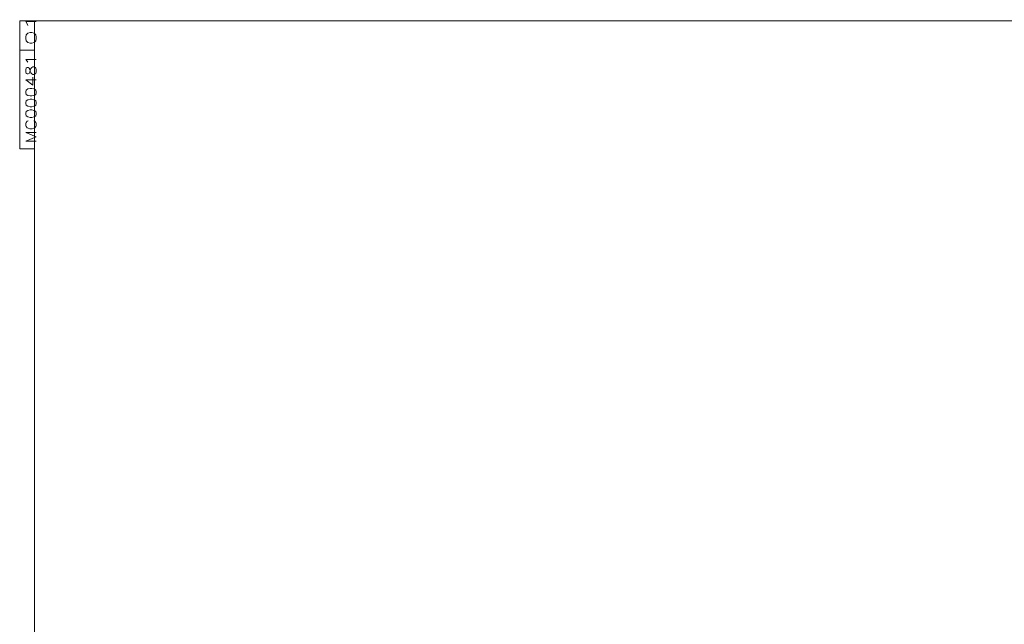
# Model space of a CAD drawing. Header units: millimetres. Extents: x 0 to 837, y 0 to 589.
# Tile 26 of 166: x 10 to 341, y 386 to 589. Entities that reach past the tile are written whole.
import ezdxf

# ---------------------------------------------------------------- set-up
doc = ezdxf.new("R2010")
doc.units = ezdxf.units.MM
doc.layers.add('256', color=7, linetype='Continuous', true_color=0xffffff)
doc.styles.add('blockfont', font='simplex.shx')

msp = doc.modelspace()

# ---------------------------------------------------------------- linework, layer by layer
at = {"layer": '256', "color": 172, "linetype": 'Continuous', "lineweight": 18}
for p, q in [((15, 589), (10, 589)), ((10, 545.947), (10, 589)), ((15, 579.175), (10, 579.175)), ((15, 545.947), (10, 545.947))]:
    msp.add_line(p, q, dxfattribs=at)
at = {"layer": '256', "color": 3, "linetype": 'Continuous', "lineweight": 18}
for p, q in [((15, 5), (15, 589)), ((15, 589), (836, 589))]:
    msp.add_line(p, q, dxfattribs=at)

# ---------------------------------------------------------------- texts
at = {"layer": '256', "color": 87, "linetype": 'Continuous', "lineweight": 13, "char_height": 3.5, "attachment_point": 7, "rotation": 90, "line_spacing_factor": 0.903614, "style": 'blockfont'}
for s, insert in [('\\W1.7456;01', (15.555, 580.661)), ('\\W1.2053;MC000481', (15.555, 547.811))]:
    msp.add_mtext(s, dxfattribs=dict(at, insert=insert))

doc.saveas('drawing.dxf')
